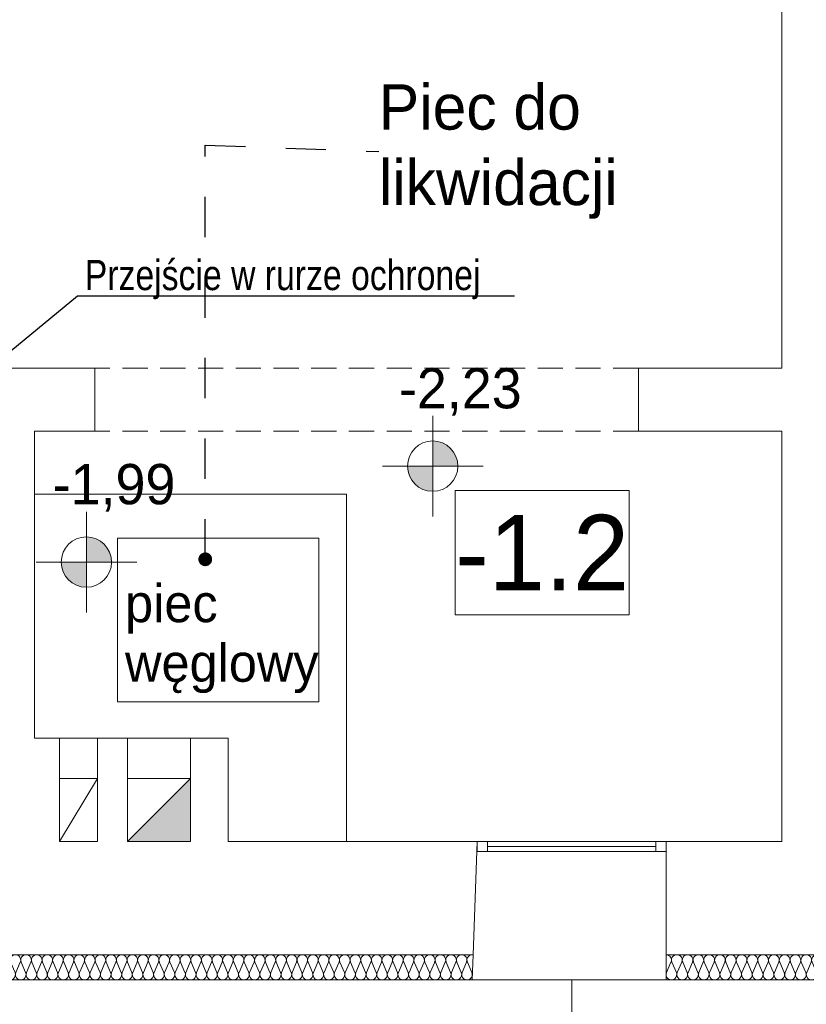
# Model space of a CAD drawing. Extents: x -528673 to -426178, y 23200 to 131944.
# Tile 4 of 87: x -520649 to -517523, y 28267 to 32180. Entities that reach past the tile are written whole.
import ezdxf
from ezdxf import colors
from ezdxf.entities.mleader import LeaderData, LeaderLine
from ezdxf.math import Vec2, Vec3

# ---------------------------------------------------------------- set-up
doc = ezdxf.new("R2010")
doc.units = 0
doc.header["$MEASUREMENT"] = 0
doc.linetypes.add('Krawędzie ukryte', pattern=[150, 100, -50])
doc.linetypes.add('Przerywana', pattern=[320, 160, -160])
doc.layers.get('0').update_dxf_attribs({"color": 252})
for name, color, linetype in [('#opisy', 7, 'Continuous'), ('#PODKŁAD', 252, 'Continuous'), ('Inwent Izolacje', 252, 'Continuous'), ('INWENT RZĘDNE', 252, 'Continuous'), ('IS_Text_Konstrukcji', 7, 'Continuous')]:
    doc.layers.add(name, color=color, linetype=linetype)
for name, color, linetype, lineweight in [('0_Nr_Pióra__24', 252, 'Continuous', 20), ('Arch kominy_Nr_Pióra__21', 252, 'Continuous', 9), ('Arch opisy_Nr_Pióra__21', 252, 'Continuous', 9), ('Arch wyposazenie_Nr_Pióra__24', 252, 'Continuous', 20), ('Inwent Izolacje_Nr_Pióra__2', 252, 'Continuous', 13), ('INWENT OPISY_Nr_Pióra__21', 252, 'Continuous', 9), ('INWENT RZĘDNE_Nr_Pióra__21', 252, 'Continuous', 9), ('INWENT. OKNA_Nr_Pióra__5', 252, 'Continuous', 13), ('INWENT.ŚCIANY_Nr_Pióra__1', 252, 'Continuous', 25), ('INWENT.ŚCIANY_Nr_Pióra__21', 252, 'Continuous', 9), ('INWENT.ŚCIANY_Nr_Pióra__3', 252, 'Continuous', 13), ('Istniejące kominy_Nr_Pióra__21', 252, 'Continuous', 9), ('Istniejące stropy_Nr_Pióra__5', 252, 'Continuous', 13)]:
    doc.layers.add(name, color=color, linetype=linetype, lineweight=lineweight)
doc.styles.add('GENERATED_STYLE_1', font='txt')
doc.styles.add('GENERATED_STYLE_3', font='txt')
doc.styles.add('GENERATED_STYLE_4', font='txt')
doc.styles.get("Standard").update_dxf_attribs({"font": 'arial.ttf', "bigfont": 'BIGFONT.SHX'})
doc.dimstyles.new('GENERATED_STYLE__8', dxfattribs={"dimtxt": 0.18, "dimasz": 109.44, "dimexe": 0.18, "dimexo": 0.0625, "dimgap": 0.09, "dimtad": 0, "dimtih": 1, "dimtoh": 1, "dimdec": 4, "dimzin": 0, "dimdsep": 46, "dimcen": 0.09, "dimadec": 0, "dimazin": 0, "dimtfac": 1, "dimtdec": 4, "dimtmove": 0, "dimatfit": 3, "dimldrblk": 'ARROWHEAD_11', "dimfxl": 1, "dimtolj": 1, "dimtzin": 0, "dimarcsym": 0})

# ---------------------------------------------------------------- blocks, each defined once
blk = doc.blocks.new('Izolacja cieplna 14_223', base_point=(-521130.2, 28464.5))
at = {"layer": 'Inwent Izolacje_Nr_Pióra__2', "linetype": 'Continuous'}
for p, q in [((-521128.4, 28394.3), (-521110.8, 28434.7)), ((-521107.3, 28434.7), (-521089.7, 28394.3)), ((-521086.2, 28394.3), (-521068.6, 28434.7)), ((-521065.1, 28434.7), (-521047.5, 28394.3)), ((-521044, 28394.3), (-521026.4, 28434.7)), ((-521022.9, 28434.7), (-521005.3, 28394.3)), ((-521001.7, 28394.3), (-520984.2, 28434.7)), ((-520980.6, 28434.7), (-520963.1, 28394.3)), ((-520959.5, 28394.3), (-520942, 28434.7)), ((-520938.4, 28434.7), (-520920.8, 28394.3)), ((-520917.3, 28394.3), (-520899.7, 28434.7)), ((-520896.2, 28434.7), (-520878.6, 28394.3)), ((-520875.1, 28394.3), (-520857.5, 28434.7)), ((-520854, 28434.7), (-520836.4, 28394.3)), ((-520832.9, 28394.3), (-520815.3, 28434.7)), ((-520811.7, 28434.7), (-520794.2, 28394.3)), ((-520790.6, 28394.3), (-520773.1, 28434.7)), ((-520769.5, 28434.7), (-520752, 28394.3)), ((-520748.4, 28394.3), (-520730.8, 28434.7)), ((-520727.3, 28434.7), (-520709.7, 28394.3)), ((-520706.2, 28394.3), (-520688.6, 28434.7)), ((-520685.1, 28434.7), (-520667.5, 28394.3)), ((-520664, 28394.3), (-520646.4, 28434.7)), ((-520642.9, 28434.7), (-520625.3, 28394.3)), ((-520621.7, 28394.3), (-520604.2, 28434.7)), ((-520600.6, 28434.7), (-520583.1, 28394.3)), ((-520579.5, 28394.3), (-520562, 28434.7)), ((-520558.4, 28434.7), (-520540.8, 28394.3)), ((-520537.3, 28394.3), (-520519.7, 28434.7)), ((-520516.2, 28434.7), (-520498.6, 28394.3)), ((-520495.1, 28394.3), (-520477.5, 28434.7)), ((-520474, 28434.7), (-520456.4, 28394.3)), ((-520452.9, 28394.3), (-520435.3, 28434.7)), ((-520431.7, 28434.7), (-520414.2, 28394.3)), ((-520410.6, 28394.3), (-520393.1, 28434.7)), ((-520389.5, 28434.7), (-520372, 28394.3)), ((-520368.4, 28394.3), (-520350.8, 28434.7)), ((-520347.3, 28434.7), (-520329.7, 28394.3)), ((-520326.2, 28394.3), (-520308.6, 28434.7)), ((-520305.1, 28434.7), (-520287.5, 28394.3)), ((-520284, 28394.3), (-520266.4, 28434.7)), ((-520262.9, 28434.7), (-520245.3, 28394.3)), ((-520241.7, 28394.3), (-520224.2, 28434.7)), ((-520220.6, 28434.7), (-520203.1, 28394.3)), ((-520199.5, 28394.3), (-520182, 28434.7)), ((-520178.4, 28434.7), (-520160.8, 28394.3)), ((-520157.3, 28394.3), (-520139.7, 28434.7)), ((-520136.2, 28434.7), (-520118.6, 28394.3)), ((-520115.1, 28394.3), (-520097.5, 28434.7)), ((-520094, 28434.7), (-520076.4, 28394.3)), ((-520072.9, 28394.3), (-520055.3, 28434.7)), ((-520051.7, 28434.7), (-520034.2, 28394.3)), ((-520030.6, 28394.3), (-520013.1, 28434.7)), ((-520009.5, 28434.7), (-519992, 28394.3)), ((-519988.4, 28394.3), (-519970.8, 28434.7)), ((-519967.3, 28434.7), (-519949.7, 28394.3)), ((-519946.2, 28394.3), (-519928.6, 28434.7)), ((-519925.1, 28434.7), (-519907.5, 28394.3)), ((-519904, 28394.3), (-519886.4, 28434.7)), ((-519882.9, 28434.7), (-519865.3, 28394.3)), ((-519861.7, 28394.3), (-519844.2, 28434.7)), ((-519840.6, 28434.7), (-519823.1, 28394.3)), ((-519819.5, 28394.3), (-519802, 28434.7)), ((-519798.4, 28434.7), (-519780.8, 28394.3)), ((-519777.3, 28394.3), (-519759.7, 28434.7)), ((-519756.2, 28434.7), (-519738.6, 28394.3)), ((-519735.1, 28394.3), (-519717.5, 28434.7)), ((-519714, 28434.7), (-519696.4, 28394.3)), ((-519692.9, 28394.3), (-519675.3, 28434.7)), ((-519671.7, 28434.7), (-519654.2, 28394.3)), ((-519650.6, 28394.3), (-519633.1, 28434.7)), ((-519629.5, 28434.7), (-519612, 28394.3)), ((-519608.4, 28394.3), (-519590.8, 28434.7)), ((-519587.3, 28434.7), (-519569.7, 28394.3)), ((-519566.2, 28394.3), (-519548.6, 28434.7)), ((-519545.1, 28434.7), (-519527.5, 28394.3)), ((-519524, 28394.3), (-519506.4, 28434.7)), ((-519502.9, 28434.7), (-519485.3, 28394.3)), ((-519481.7, 28394.3), (-519464.2, 28434.7)), ((-519460.6, 28434.7), (-519443.1, 28394.3)), ((-519439.5, 28394.3), (-519422, 28434.7)), ((-519418.4, 28434.7), (-519400.8, 28394.3)), ((-519397.3, 28394.3), (-519379.7, 28434.7)), ((-519376.2, 28434.7), (-519358.6, 28394.3)), ((-519355.1, 28394.3), (-519337.5, 28434.7)), ((-519334, 28434.7), (-519316.4, 28394.3)), ((-519312.9, 28394.3), (-519295.3, 28434.7)), ((-519291.7, 28434.7), (-519274.2, 28394.3)), ((-519270.6, 28394.3), (-519253.1, 28434.7)), ((-519249.5, 28434.7), (-519232, 28394.3)), ((-519228.4, 28394.3), (-519210.8, 28434.7)), ((-519207.3, 28434.7), (-519189.7, 28394.3)), ((-519186.2, 28394.3), (-519168.6, 28434.7)), ((-519165.1, 28434.7), (-519147.5, 28394.3)), ((-519144, 28394.3), (-519126.4, 28434.7)), ((-519122.9, 28434.7), (-519105.3, 28394.3)), ((-519101.7, 28394.3), (-519084.2, 28434.7)), ((-519080.6, 28434.7), (-519063.1, 28394.3)), ((-519059.5, 28394.3), (-519042, 28434.7)), ((-519038.4, 28434.7), (-519020.8, 28394.3)), ((-519017.3, 28394.3), (-518999.7, 28434.7)), ((-518996.2, 28434.7), (-518978.6, 28394.3)), ((-518975.1, 28394.3), (-518957.5, 28434.7)), ((-518954, 28434.7), (-518936.4, 28394.3)), ((-518932.9, 28394.3), (-518915.3, 28434.7)), ((-518911.7, 28434.7), (-518894.2, 28394.3)), ((-518890.6, 28394.3), (-518873.1, 28434.7)), ((-518869.5, 28434.7), (-518852, 28394.3))]:
    blk.add_line(p, q, dxfattribs=at)
for centre, start_param, end_param in [((-521130.2, 28443.3), 4.299596, 6.283185), ((-521088, 28443.3), 4.299595, 8.266774), ((-521045.7, 28443.3), 4.299595, 8.266774), ((-521003.5, 28443.3), 4.299595, 8.266774), ((-520961.3, 28443.3), 4.299595, 8.266774), ((-520919.1, 28443.3), 4.299595, 8.266774), ((-520876.9, 28443.3), 4.299595, 8.266774), ((-520834.6, 28443.3), 4.299595, 8.266774), ((-520792.4, 28443.3), 4.299595, 8.266774), ((-520750.2, 28443.3), 4.299595, 8.266774), ((-520708, 28443.3), 4.299595, 8.266774), ((-520665.7, 28443.3), 4.299595, 8.266774), ((-520623.5, 28443.3), 4.299595, 8.266774), ((-520581.3, 28443.3), 4.299595, 8.266774), ((-520539.1, 28443.3), 4.299595, 8.266774), ((-520496.9, 28443.3), 4.299595, 8.266774), ((-520454.6, 28443.3), 4.299595, 8.266774), ((-520412.4, 28443.3), 4.299595, 8.266774), ((-520370.2, 28443.3), 4.299595, 8.266774), ((-520328, 28443.3), 4.299595, 8.266774), ((-520285.7, 28443.3), 4.299595, 8.266774), ((-520243.5, 28443.3), 4.299595, 8.266774), ((-520201.3, 28443.3), 4.299595, 8.266774), ((-520159.1, 28443.3), 4.299595, 8.266774), ((-520116.9, 28443.3), 4.299595, 8.266774), ((-520074.6, 28443.3), 4.299595, 8.266774), ((-520032.4, 28443.3), 4.299595, 8.266774), ((-519990.2, 28443.3), 4.299595, 8.266774), ((-519948, 28443.3), 4.299595, 8.266774), ((-519905.7, 28443.3), 4.299595, 8.266774), ((-519863.5, 28443.3), 4.299595, 8.266774), ((-519821.3, 28443.3), 4.299595, 8.266774), ((-519779.1, 28443.3), 4.299595, 8.266774), ((-519736.9, 28443.3), 4.299595, 8.266774), ((-519694.6, 28443.3), 4.299595, 8.266774), ((-519652.4, 28443.3), 4.299595, 8.266774), ((-519610.2, 28443.3), 4.299595, 8.266774), ((-519568, 28443.3), 4.299595, 8.266774), ((-519525.7, 28443.3), 4.299595, 8.266774), ((-519483.5, 28443.3), 4.299595, 8.266774), ((-519441.3, 28443.3), 4.299595, 8.266774), ((-519399.1, 28443.3), 4.299595, 8.266774), ((-519356.9, 28443.3), 4.299595, 8.266774), ((-519314.6, 28443.3), 4.299595, 8.266774), ((-519272.4, 28443.3), 4.299595, 8.266774), ((-519230.2, 28443.3), 4.299595, 8.266774), ((-519188, 28443.3), 4.299595, 8.266774), ((-519145.7, 28443.3), 4.299595, 8.266774), ((-519103.5, 28443.3), 4.299595, 8.266774), ((-519061.3, 28443.3), 4.299595, 8.266774), ((-519019.1, 28443.3), 4.299595, 8.266774), ((-518976.9, 28443.3), 4.299595, 8.266774), ((-518934.6, 28443.3), 4.299595, 8.266774), ((-518892.4, 28443.3), 4.299595, 8.266774), ((-518850.2, 28443.3), 0, 1.983589), ((-521109.1, 28385.8), 1.158003, 5.125183), ((-521066.9, 28385.8), 1.158003, 5.125183), ((-521024.6, 28385.8), 1.158003, 5.125183), ((-520982.4, 28385.8), 1.158003, 5.125183), ((-520940.2, 28385.8), 1.158003, 5.125183), ((-520898, 28385.8), 1.158003, 5.125183), ((-520855.7, 28385.8), 1.158003, 5.125183), ((-520813.5, 28385.8), 1.158003, 5.125183), ((-520771.3, 28385.8), 1.158003, 5.125183), ((-520729.1, 28385.8), 1.158003, 5.125183), ((-520686.9, 28385.8), 1.158003, 5.125183), ((-520644.6, 28385.8), 1.158003, 5.125183), ((-520602.4, 28385.8), 1.158003, 5.125183), ((-520560.2, 28385.8), 1.158003, 5.125183), ((-520518, 28385.8), 1.158003, 5.125183), ((-520475.7, 28385.8), 1.158003, 5.125183), ((-520433.5, 28385.8), 1.158003, 5.125183), ((-520391.3, 28385.8), 1.158003, 5.125183), ((-520349.1, 28385.8), 1.158003, 5.125183), ((-520306.9, 28385.8), 1.158003, 5.125183), ((-520264.6, 28385.8), 1.158003, 5.125183), ((-520222.4, 28385.8), 1.158003, 5.125183), ((-520180.2, 28385.8), 1.158003, 5.125183), ((-520138, 28385.8), 1.158003, 5.125183), ((-520095.7, 28385.8), 1.158003, 5.125183), ((-520053.5, 28385.8), 1.158003, 5.125183), ((-520011.3, 28385.8), 1.158003, 5.125183), ((-519969.1, 28385.8), 1.158003, 5.125183), ((-519926.9, 28385.8), 1.158003, 5.125183), ((-519884.6, 28385.8), 1.158003, 5.125183), ((-519842.4, 28385.8), 1.158003, 5.125183), ((-519800.2, 28385.8), 1.158003, 5.125183), ((-519758, 28385.8), 1.158003, 5.125183), ((-519715.7, 28385.8), 1.158003, 5.125183), ((-519673.5, 28385.8), 1.158003, 5.125183), ((-519631.3, 28385.8), 1.158003, 5.125183), ((-519589.1, 28385.8), 1.158003, 5.125183), ((-519546.9, 28385.8), 1.158003, 5.125183), ((-519504.6, 28385.8), 1.158003, 5.125183), ((-519462.4, 28385.8), 1.158003, 5.125183), ((-519420.2, 28385.8), 1.158003, 5.125183), ((-519378, 28385.8), 1.158003, 5.125183), ((-519335.7, 28385.8), 1.158003, 5.125183), ((-519293.5, 28385.8), 1.158003, 5.125183), ((-519251.3, 28385.8), 1.158003, 5.125183), ((-519209.1, 28385.8), 1.158003, 5.125183), ((-519166.9, 28385.8), 1.158003, 5.125183), ((-519124.6, 28385.8), 1.158003, 5.125183), ((-519082.4, 28385.8), 1.158003, 5.125183), ((-519040.2, 28385.8), 1.158003, 5.125183), ((-518998, 28385.8), 1.158003, 5.125183), ((-518955.7, 28385.8), 1.158003, 5.125183), ((-518913.5, 28385.8), 1.158003, 5.125183), ((-518871.3, 28385.8), 1.158003, 5.125183)]:
    blk.add_ellipse(centre, major_axis=(0, 21.3), ratio=0.992632, start_param=start_param, end_param=end_param, dxfattribs=at)
blk = doc.blocks.new('Izolacja cieplna 14_224', base_point=(-518080.2, 28464.5))
at = {"layer": 'Inwent Izolacje_Nr_Pióra__2', "linetype": 'Continuous'}
for p, q in [((-518078.4, 28394.3), (-518060.6, 28434.7)), ((-518057, 28434.7), (-518039.1, 28394.3)), ((-518035.5, 28394.3), (-518017.7, 28434.7)), ((-518014.1, 28434.7), (-517996.3, 28394.3)), ((-517992.7, 28394.3), (-517974.8, 28434.7)), ((-517971.2, 28434.7), (-517953.4, 28394.3)), ((-517949.8, 28394.3), (-517932, 28434.7)), ((-517928.4, 28434.7), (-517910.6, 28394.3)), ((-517907, 28394.3), (-517889.1, 28434.7)), ((-517885.5, 28434.7), (-517867.7, 28394.3)), ((-517864.1, 28394.3), (-517846.3, 28434.7)), ((-517842.7, 28434.7), (-517824.8, 28394.3)), ((-517821.2, 28394.3), (-517803.4, 28434.7)), ((-517799.8, 28434.7), (-517782, 28394.3)), ((-517778.4, 28394.3), (-517760.6, 28434.7)), ((-517757, 28434.7), (-517739.1, 28394.3)), ((-517735.5, 28394.3), (-517717.7, 28434.7)), ((-517714.1, 28434.7), (-517696.3, 28394.3)), ((-517692.7, 28394.3), (-517674.8, 28434.7)), ((-517671.2, 28434.7), (-517653.4, 28394.3)), ((-517649.8, 28394.3), (-517632, 28434.7)), ((-517628.4, 28434.7), (-517610.6, 28394.3)), ((-517607, 28394.3), (-517589.1, 28434.7)), ((-517585.5, 28434.7), (-517567.7, 28394.3)), ((-517564.1, 28394.3), (-517546.3, 28434.7)), ((-517542.7, 28434.7), (-517524.8, 28394.3)), ((-517521.2, 28394.3), (-517503.4, 28434.7)), ((-517499.8, 28434.7), (-517482, 28394.3)), ((-517478.4, 28394.3), (-517460.6, 28434.7)), ((-517457, 28434.7), (-517439.1, 28394.3)), ((-517435.5, 28394.3), (-517417.7, 28434.7)), ((-517414.1, 28434.7), (-517396.3, 28394.3)), ((-517392.7, 28394.3), (-517374.8, 28434.7)), ((-517371.2, 28434.7), (-517353.4, 28394.3)), ((-517349.8, 28394.3), (-517332, 28434.7)), ((-517328.4, 28434.7), (-517310.6, 28394.3)), ((-517307, 28394.3), (-517289.1, 28434.7)), ((-517285.5, 28434.7), (-517267.7, 28394.3)), ((-517264.1, 28394.3), (-517246.3, 28434.7)), ((-517242.7, 28434.7), (-517224.8, 28394.3)), ((-517221.2, 28394.3), (-517203.4, 28434.7)), ((-517199.8, 28434.7), (-517182, 28394.3)), ((-517178.4, 28394.3), (-517160.6, 28434.7)), ((-517157, 28434.7), (-517139.1, 28394.3)), ((-517135.5, 28394.3), (-517117.7, 28434.7)), ((-517114.1, 28434.7), (-517096.3, 28394.3)), ((-517092.7, 28394.3), (-517074.8, 28434.7)), ((-517071.2, 28434.7), (-517053.4, 28394.3)), ((-517049.8, 28394.3), (-517032, 28434.7)), ((-517028.4, 28434.7), (-517010.6, 28394.3)), ((-517007, 28394.3), (-516989.1, 28434.7)), ((-516985.5, 28434.7), (-516967.7, 28394.3)), ((-516964.1, 28394.3), (-516946.3, 28434.7)), ((-516942.7, 28434.7), (-516924.8, 28394.3)), ((-516921.2, 28394.3), (-516903.4, 28434.7)), ((-516899.8, 28434.7), (-516882, 28394.3)), ((-516878.4, 28394.3), (-516860.6, 28434.7)), ((-516857, 28434.7), (-516839.1, 28394.3)), ((-516835.5, 28394.3), (-516817.7, 28434.7)), ((-516814.1, 28434.7), (-516796.3, 28394.3)), ((-516792.7, 28394.3), (-516774.8, 28434.7)), ((-516771.2, 28434.7), (-516753.4, 28394.3)), ((-516749.8, 28394.3), (-516732, 28434.7)), ((-516728.4, 28434.7), (-516710.6, 28394.3)), ((-516707, 28394.3), (-516689.1, 28434.7)), ((-516685.5, 28434.7), (-516667.7, 28394.3)), ((-516664.1, 28394.3), (-516646.3, 28434.7)), ((-516642.7, 28434.7), (-516624.8, 28394.3)), ((-516621.2, 28394.3), (-516603.4, 28434.7)), ((-516599.8, 28434.7), (-516582, 28394.3)), ((-516578.4, 28394.3), (-516560.6, 28434.7)), ((-516557, 28434.7), (-516539.1, 28394.3)), ((-516535.5, 28394.3), (-516517.7, 28434.7)), ((-516514.1, 28434.7), (-516496.3, 28394.3)), ((-516492.7, 28394.3), (-516474.8, 28434.7)), ((-516471.2, 28434.7), (-516453.4, 28394.3)), ((-516449.8, 28394.3), (-516432, 28434.7)), ((-516428.4, 28434.7), (-516410.6, 28394.3)), ((-516407, 28394.3), (-516389.1, 28434.7)), ((-516385.5, 28434.7), (-516367.7, 28394.3)), ((-516364.1, 28394.3), (-516346.3, 28434.7)), ((-516342.7, 28434.7), (-516324.8, 28394.3)), ((-516321.2, 28394.3), (-516303.4, 28434.7)), ((-516299.8, 28434.7), (-516282, 28394.3)), ((-516278.4, 28394.3), (-516260.6, 28434.7)), ((-516257, 28434.7), (-516239.1, 28394.3)), ((-516235.5, 28394.3), (-516217.7, 28434.7)), ((-516214.1, 28434.7), (-516196.3, 28394.3)), ((-516192.7, 28394.3), (-516174.8, 28434.7)), ((-516171.2, 28434.7), (-516153.4, 28394.3)), ((-516149.8, 28394.3), (-516132, 28434.7)), ((-516128.4, 28434.7), (-516110.6, 28394.3)), ((-516107, 28394.3), (-516089.1, 28434.7)), ((-516085.5, 28434.7), (-516067.7, 28394.3)), ((-516064.1, 28394.3), (-516046.3, 28434.7)), ((-516042.7, 28434.7), (-516024.8, 28394.3)), ((-516021.2, 28394.3), (-516003.4, 28434.7)), ((-515999.8, 28434.7), (-515982, 28394.3))]:
    blk.add_line(p, q, dxfattribs=at)
for centre, start_param, end_param in [((-518080.2, 28443.3), 5.870392, 7.853982), ((-518037.3, 28443.3), 5.870392, 9.837571), ((-517994.5, 28443.3), 5.870392, 9.837571), ((-517951.6, 28443.3), 5.870392, 9.837571), ((-517908.8, 28443.3), 5.870392, 9.837571), ((-517865.9, 28443.3), 5.870392, 9.837571), ((-517823, 28443.3), 5.870392, 9.837571), ((-517780.2, 28443.3), 5.870392, 9.837571), ((-517737.3, 28443.3), 5.870392, 9.837571), ((-517694.5, 28443.3), 5.870392, 9.837571), ((-517651.6, 28443.3), 5.870392, 9.837571), ((-517608.8, 28443.3), 5.870392, 9.837571), ((-517565.9, 28443.3), 5.870392, 9.837571), ((-517523, 28443.3), 5.870392, 9.837571), ((-517480.2, 28443.3), 5.870392, 9.837571), ((-517437.3, 28443.3), 5.870392, 9.837571), ((-517394.5, 28443.3), 5.870392, 9.837571), ((-517351.6, 28443.3), 5.870392, 9.837571), ((-517308.8, 28443.3), 5.870392, 9.837571), ((-517265.9, 28443.3), 5.870392, 9.837571), ((-517223, 28443.3), 5.870392, 9.837571), ((-517180.2, 28443.3), 5.870392, 9.837571), ((-517137.3, 28443.3), 5.870392, 9.837571), ((-517094.5, 28443.3), 5.870392, 9.837571), ((-517051.6, 28443.3), 5.870392, 9.837571), ((-517008.8, 28443.3), 5.870392, 9.837571), ((-516965.9, 28443.3), 5.870392, 9.837571), ((-516923, 28443.3), 5.870392, 9.837571), ((-516880.2, 28443.3), 5.870392, 9.837571), ((-516837.3, 28443.3), 5.870392, 9.837571), ((-516794.5, 28443.3), 5.870392, 9.837571), ((-516751.6, 28443.3), 5.870392, 9.837571), ((-516708.8, 28443.3), 5.870392, 9.837571), ((-516665.9, 28443.3), 5.870392, 9.837571), ((-516623, 28443.3), 5.870392, 9.837571), ((-516580.2, 28443.3), 5.870392, 9.837571), ((-516537.3, 28443.3), 5.870392, 9.837571), ((-516494.5, 28443.3), 5.870392, 9.837571), ((-516451.6, 28443.3), 5.870392, 9.837571), ((-516408.8, 28443.3), 5.870392, 9.837571), ((-516365.9, 28443.3), 5.870392, 9.837571), ((-516323, 28443.3), 5.870392, 9.837571), ((-516280.2, 28443.3), 5.870392, 9.837571), ((-516237.3, 28443.3), 5.870392, 9.837571), ((-516194.5, 28443.3), 5.870392, 9.837571), ((-516151.6, 28443.3), 5.870392, 9.837571), ((-516108.8, 28443.3), 5.870392, 9.837571), ((-516065.9, 28443.3), 5.870392, 9.837571), ((-516023, 28443.3), 5.870392, 9.837571), ((-515980.2, 28443.3), 1.570796, 3.554385), ((-518058.8, 28385.8), 2.728799, 6.695979), ((-518015.9, 28385.8), 2.728799, 6.695979), ((-517973, 28385.8), 2.728799, 6.695979), ((-517930.2, 28385.8), 2.728799, 6.695979), ((-517887.3, 28385.8), 2.728799, 6.695979), ((-517844.5, 28385.8), 2.728799, 6.695979), ((-517801.6, 28385.8), 2.728799, 6.695979), ((-517758.8, 28385.8), 2.728799, 6.695979), ((-517715.9, 28385.8), 2.728799, 6.695979), ((-517673, 28385.8), 2.728799, 6.695979), ((-517630.2, 28385.8), 2.728799, 6.695979), ((-517587.3, 28385.8), 2.728799, 6.695979), ((-517544.5, 28385.8), 2.728799, 6.695979), ((-517501.6, 28385.8), 2.728799, 6.695979), ((-517458.8, 28385.8), 2.728799, 6.695979), ((-517415.9, 28385.8), 2.728799, 6.695979), ((-517373, 28385.8), 2.728799, 6.695979), ((-517330.2, 28385.8), 2.728799, 6.695979), ((-517287.3, 28385.8), 2.728799, 6.695979), ((-517244.5, 28385.8), 2.728799, 6.695979), ((-517201.6, 28385.8), 2.728799, 6.695979), ((-517158.8, 28385.8), 2.728799, 6.695979), ((-517115.9, 28385.8), 2.728799, 6.695979), ((-517073, 28385.8), 2.728799, 6.695979), ((-517030.2, 28385.8), 2.728799, 6.695979), ((-516987.3, 28385.8), 2.728799, 6.695979), ((-516944.5, 28385.8), 2.728799, 6.695979), ((-516901.6, 28385.8), 2.728799, 6.695979), ((-516858.8, 28385.8), 2.728799, 6.695979), ((-516815.9, 28385.8), 2.728799, 6.695979), ((-516773, 28385.8), 2.728799, 6.695979), ((-516730.2, 28385.8), 2.728799, 6.695979), ((-516687.3, 28385.8), 2.728799, 6.695979), ((-516644.5, 28385.8), 2.728799, 6.695979), ((-516601.6, 28385.8), 2.728799, 6.695979), ((-516558.8, 28385.8), 2.728799, 6.695979), ((-516515.9, 28385.8), 2.728799, 6.695979), ((-516473, 28385.8), 2.728799, 6.695979), ((-516430.2, 28385.8), 2.728799, 6.695979), ((-516387.3, 28385.8), 2.728799, 6.695979), ((-516344.5, 28385.8), 2.728799, 6.695979), ((-516301.6, 28385.8), 2.728799, 6.695979), ((-516258.8, 28385.8), 2.728799, 6.695979), ((-516215.9, 28385.8), 2.728799, 6.695979), ((-516173, 28385.8), 2.728799, 6.695979), ((-516130.2, 28385.8), 2.728799, 6.695979), ((-516087.3, 28385.8), 2.728799, 6.695979), ((-516044.5, 28385.8), 2.728799, 6.695979), ((-516001.6, 28385.8), 2.728799, 6.695979)]:
    blk.add_ellipse(centre, major_axis=(21.4, 0), ratio=0.992498, start_param=start_param, end_param=end_param, dxfattribs=at)
blk = doc.blocks.new('Koty wysokościowe_115', base_point=(-520384, 30024.6))
at = {"layer": 'INWENT RZĘDNE_Nr_Pióra__21', "linetype": 'Continuous'}
for points in [[(-520384, 30024.6), (-520284, 30024.6), (-520291.6, 30062.9), (-520313.3, 30095.3), (-520345.8, 30117), (-520384, 30124.6)], [(-520384, 30024.6), (-520484, 30024.6), (-520476.4, 29986.3), (-520454.7, 29953.9), (-520422.3, 29932.2), (-520384, 29924.6)]]:
    blk.add_hatch(color=256, dxfattribs=at).paths.add_polyline_path(points, flags=0)
for p, q in [((-520384, 29824.6), (-520384, 30224.6)), ((-520584, 30024.6), (-520184, 30024.6))]:
    blk.add_line(p, q, dxfattribs=at)
blk.add_circle((-520384, 30024.6), 100, dxfattribs=at)
at = {"layer": 'INWENT RZĘDNE_Nr_Pióra__21', "insert": (-520517.9, 30224.6), "char_height": 160, "attachment_point": 7, "style": 'GENERATED_STYLE_1'}
blk.add_mtext('{-1,99}', dxfattribs=at)
blk = doc.blocks.new('Koty wysokościowe_119', base_point=(-519007.6, 30405.7))
at = {"layer": 'INWENT RZĘDNE_Nr_Pióra__21', "linetype": 'Continuous'}
for points in [[(-519007.6, 30405.7), (-518907.6, 30405.7), (-518915.2, 30444), (-518936.9, 30476.4), (-518969.4, 30498.1), (-519007.6, 30505.7)], [(-519007.6, 30405.7), (-519107.6, 30405.7), (-519100, 30367.5), (-519078.3, 30335), (-519045.9, 30313.3), (-519007.6, 30305.7)]]:
    blk.add_hatch(color=256, dxfattribs=at).paths.add_polyline_path(points, flags=0)
for p, q in [((-519007.6, 30205.7), (-519007.6, 30605.7)), ((-519207.6, 30405.7), (-518807.6, 30405.7))]:
    blk.add_line(p, q, dxfattribs=at)
blk.add_circle((-519007.6, 30405.7), 100, dxfattribs=at)
at = {"layer": 'INWENT RZĘDNE_Nr_Pióra__21', "insert": (-519141.6, 30605.7), "char_height": 160, "attachment_point": 7, "style": 'GENERATED_STYLE_1'}
blk.add_mtext('{-2,23}', dxfattribs=at)
blk = doc.blocks.new('ARROWHEAD_11')
at = {"color": 0, "linetype": 'Continuous', "lineweight": 0}
blk.add_line((0, 0), (-1, 0), dxfattribs=at)
at = {"color": 0, "linetype": 'Continuous', "lineweight": 0, "const_width": 0.25, "flags": 128}
blk.add_lwpolyline([(-0.125, 0, 1), (0.125, 0, 1)], format="xyb", close=True, dxfattribs=at)
blk = doc.blocks.new('PIWNICA')
at = {"layer": 'Arch kominy_Nr_Pióra__21', "linetype": 'Continuous', "lineweight": 15}
blk.add_hatch(color=252, dxfattribs=at).paths.add_polyline_path([(-519970.2, 28914.5), (-519970.2, 29164.5), (-520220.2, 28914.5)], flags=0)
at = {"layer": 'Arch wyposazenie_Nr_Pióra__24', "color": 252, "linetype": 'Continuous', "lineweight": 15}
for p, q in [((-520260.2, 30119.5), (-519460.2, 30119.5)), ((-520260.2, 29469.5), (-520260.2, 30119.5)), ((-519460.2, 30119.5), (-519460.2, 29469.5)), ((-519460.2, 29469.5), (-520260.2, 29469.5))]:
    blk.add_line(p, q, dxfattribs=at)
at = {"layer": 'INWENT. OKNA_Nr_Pióra__5', "color": 252, "linetype": 'Continuous', "lineweight": 15}
for p, q in [((-518830.2, 28874.5), (-518830.2, 28914.5)), ((-518830.2, 28914.5), (-518790.2, 28914.5)), ((-518790.2, 28914.5), (-518790.2, 28874.5)), ((-518790.2, 28914.5), (-518120.2, 28914.5)), ((-518120.2, 28874.5), (-518120.2, 28914.5)), ((-518120.2, 28914.5), (-518080.2, 28914.5)), ((-518080.2, 28914.5), (-518080.2, 28874.5)), ((-518790.2, 28874.5), (-518830.2, 28874.5)), ((-518120.2, 28894.5), (-518790.2, 28894.5)), ((-518790.2, 28874.5), (-518120.2, 28874.5)), ((-518080.2, 28874.5), (-518120.2, 28874.5)), ((-518455.2, 28364.5), (-518455.2, 27454.5))]:
    blk.add_line(p, q, dxfattribs=at)
at = {"layer": 'INWENT.ŚCIANY_Nr_Pióra__1', "color": 252, "linetype": 'Continuous', "lineweight": 15}
for p, q in [((-517620.2, 34724.5), (-517620.2, 30794.5)), ((-520350.2, 30794.5), (-521580.2, 30794.5)), ((-520350.2, 30794.5), (-520350.2, 30544.5)), ((-517620.2, 30794.5), (-518190.2, 30794.5)), ((-518190.2, 30794.5), (-518190.2, 30544.5)), ((-520350.2, 30544.5), (-520590.2, 30544.5)), ((-520590.2, 29324.5), (-520590.2, 30544.5)), ((-517620.2, 30544.5), (-518190.2, 30544.5)), ((-517620.2, 30544.5), (-517620.2, 28914.5)), ((-519820.2, 29324.5), (-520590.2, 29324.5)), ((-519820.2, 28914.5), (-519820.2, 29324.5)), ((-518830.2, 28914.5), (-519820.2, 28914.5)), ((-518846.5, 28464.5), (-518830.2, 28914.5)), ((-517620.2, 28914.5), (-518080.2, 28914.5)), ((-518080.2, 28464.5), (-518080.2, 28914.5)), ((-518846.5, 28464.5), (-521030.2, 28464.5)), ((-515980.2, 28464.5), (-518080.2, 28464.5))]:
    blk.add_line(p, q, dxfattribs=at)
at = {"layer": 'INWENT.ŚCIANY_Nr_Pióra__21', "color": 252, "linetype": 'Continuous', "lineweight": 15}
for p, q in [((-520590.2, 30294.5), (-519350.2, 30294.5)), ((-519350.2, 30294.5), (-519350.2, 28914.5)), ((-518080.2, 28914.5), (-518830.2, 28914.5)), ((-518080.2, 28364.5), (-518850.2, 28364.5))]:
    blk.add_line(p, q, dxfattribs=at)
at = {"layer": 'INWENT.ŚCIANY_Nr_Pióra__3', "color": 252, "linetype": 'Continuous', "lineweight": 15}
for p, q in [((-518850.2, 28364.5), (-518846.5, 28464.5)), ((-518080.2, 28364.5), (-518080.2, 28464.5)), ((-521130.2, 28364.5), (-518850.2, 28364.5)), ((-518080.2, 28364.5), (-515970.2, 28364.5))]:
    blk.add_line(p, q, dxfattribs=at)
at = {"layer": 'Istniejące kominy_Nr_Pióra__21', "color": 252, "linetype": 'Continuous', "lineweight": 15}
for p, q in [((-520490.2, 28914.5), (-520490.2, 29324.5)), ((-520340.2, 29324.5), (-520340.2, 28914.5)), ((-520220.2, 28914.5), (-520220.2, 29324.5)), ((-519970.2, 29324.5), (-519970.2, 28914.5)), ((-520490.2, 29164.5), (-520340.2, 29164.5)), ((-520490.2, 28914.5), (-520340.2, 29164.5)), ((-520220.2, 29164.5), (-519970.2, 29164.5)), ((-520220.2, 28914.5), (-519970.2, 29164.5)), ((-520340.2, 28914.5), (-520490.2, 28914.5)), ((-519970.2, 28914.5), (-520220.2, 28914.5))]:
    blk.add_line(p, q, dxfattribs=at)
at = {"layer": 'Istniejące stropy_Nr_Pióra__5', "color": 252, "linetype": 'Krawędzie ukryte', "lineweight": 15}
for p, q in [((-518190.2, 30794.5), (-520350.2, 30794.5)), ((-518190.2, 30544.5), (-520350.2, 30544.5))]:
    blk.add_line(p, q, dxfattribs=at)
at = {"layer": 'Inwent Izolacje', "color": 252, "linetype": 'Continuous', "lineweight": 15}
for name, p in [('Izolacja cieplna 14_223', (-521130.2, 28464.5)), ('Izolacja cieplna 14_224', (-518080.2, 28464.5))]:
    blk.add_blockref(name, p, dxfattribs=at)
at = {"layer": 'INWENT RZĘDNE', "color": 252, "lineweight": 15}
for name, p in [('Koty wysokościowe_119', (-519007.6, 30405.7)), ('Koty wysokościowe_115', (-520384, 30024.6))]:
    blk.add_blockref(name, p, dxfattribs=at)
at = {"layer": '0_Nr_Pióra__24', "color": 252, "linetype": 'Continuous', "lineweight": 15, "insert": (-520230.2, 29503.5), "char_height": 150, "width": 924.364, "attachment_point": 7, "line_spacing_factor": 0.946793, "style": 'GENERATED_STYLE_1'}
blk.add_mtext('{piec\\Pwęglowy}', dxfattribs=at)
at = {"layer": 'Arch opisy_Nr_Pióra__21', "color": 252, "linetype": 'Continuous', "lineweight": 15, "insert": (-519221.7, 31655.8), "char_height": 180, "width": 1570.45, "attachment_point": 4, "style": 'GENERATED_STYLE_4'}
blk.add_mtext('{Piec do likwidacji}', dxfattribs=at)
at = {"color": 252, "linetype": 'Continuous', "lineweight": 15, "ltscale": 2077772.932189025}
blk.add_wipeout([(-518918.4, 30309.4), (-518226.6, 30309.4), (-518226.6, 29815.2), (-518918.4, 29815.2)], dxfattribs=at).dxf.layer = 'INWENT OPISY_Nr_Pióra__21'
at = {"layer": 'INWENT OPISY_Nr_Pióra__21', "color": 252, "linetype": 'Continuous', "lineweight": 15, "flags": 128}
blk.add_lwpolyline([(-518918.4, 30309.4), (-518226.6, 30309.4), (-518226.6, 29815.2), (-518918.4, 29815.2)], close=True, dxfattribs=at)
at = {"layer": 'INWENT OPISY_Nr_Pióra__21', "color": 252, "linetype": 'Continuous', "lineweight": 15, "insert": (-518572.5, 29912.3), "char_height": 300, "attachment_point": 8, "style": 'GENERATED_STYLE_3'}
blk.add_mtext('{-1.2 }', dxfattribs=at)
at = {"layer": 'Arch opisy_Nr_Pióra__21', "color": 252, "linetype": 'Przerywana', "lineweight": 15, "annotation_type": 0, "has_hookline": 1, "hookline_direction": 0, "text_width": 1122.9}
blk.add_leader([(-519911.4, 30035.6), (-519911.4, 31681.5), (-519221.8, 31655.8)], dimstyle='GENERATED_STYLE__8', dxfattribs=at)

msp = doc.modelspace()

# ---------------------------------------------------------------- block references
at = {"layer": '#PODKŁAD'}
msp.add_blockref('PIWNICA', (0, 0), dxfattribs=at)

# ---------------------------------------------------------------- next in the draw order: texts
at = {"layer": '#opisy', "insert": (-520390.1, 31225.2), "char_height": 120, "width": 2820, "attachment_point": 1}
msp.add_mtext('\\W0.8;Przejście w rurze ochronej', dxfattribs=at)

# ---------------------------------------------------------------- next in the draw order: leaders
at = {"layer": 'IS_Text_Konstrukcji'}
ml = msp.add_multileader_mtext('Standard', dxfattribs=at)
ml.set_content('')
ml.set_leader_properties()
ml.build(insert=Vec2(0, 0))
ml.multileader.update_dxf_attribs({"text_right_attachment_type": 6, "dogleg_length": 0.36, "arrow_head_size": 180})
ctx = ml.context
ctx.base_point, ctx.char_height, ctx.arrow_head_size, ctx.landing_gap_size, ctx.plane_origin = Vec3(-518682.9, 31082.6), 0.18, 180, 0.09, Vec3(-531271.5, 13965.2)
ctx.right_attachment = 6
notes = []
notes.append((ctx, [(0, (1, 1, 0), (-520419, 31082.6), (1, 0), 1736.1, [(0, [(-521274.9, 30378.8)], 0, [])])]))
ctx.mtext.insert = Vec3(-518682.8, 31082.7)
for ctx, leaders in notes:
    for number, flags, end, landing, length, lines in leaders:
        leader = LeaderData()
        leader.index, (leader.has_last_leader_line, leader.has_dogleg_vector, leader.attachment_direction) = number, flags
        leader.last_leader_point, leader.dogleg_vector, leader.dogleg_length = Vec3(end), Vec3(landing), length
        for number, points, colour, breaks in lines:
            line = LeaderLine()
            line.index, line.vertices, line.color, line.breaks = number, Vec3.list(points), colors.encode_raw_color(colour), breaks
            leader.lines.append(line)
        ctx.leaders.append(leader)

doc.saveas('drawing.dxf')
